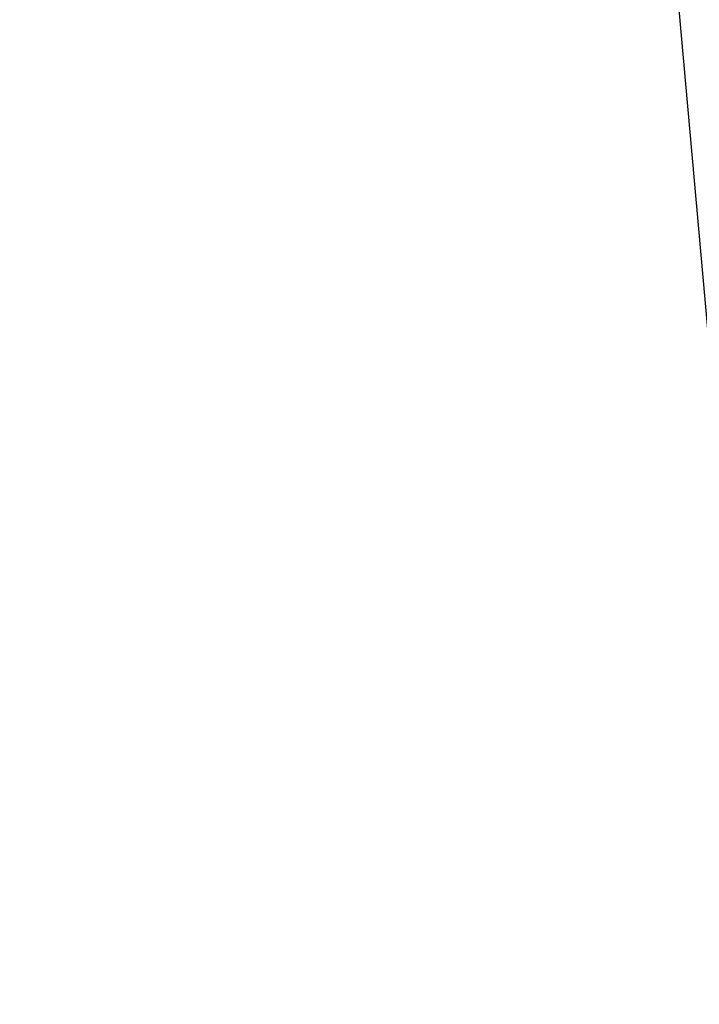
# Model space of a CAD drawing. Extents: x -0.025 to 0.036, y -0.217 to 0.043.
# Tile 153 of 256: x -0.021643 to -0.021014, y -0.015076 to -0.014165. Entities that reach past the tile are written whole.
import ezdxf

# ---------------------------------------------------------------- set-up
doc = ezdxf.new("R2010")
doc.units = 0
doc.layers.add('mesh', color=7, linetype='CONTINUOUS')

msp = doc.modelspace()

# ---------------------------------------------------------------- meshes
at = {"layer": 'mesh'}
mesh = msp.add_polyface(dxfattribs=at)
corners = [(-0.02114915, -0.01285198, 0.12222551), (-0.02018706, -0.0132047, 0.1242259), (-0.02090925, -0.01552752, 0.12420879), (-0.02143011, -0.0178998, 0.12407355), (-0.02020249, -0.01825505, 0.12608831), (-0.02049903, -0.02065918, 0.12586577), (-0.01971144, -0.01587414, 0.12617458), (-0.0190306, -0.01353936, 0.12612383), (-0.01905603, -0.02099672, 0.12778001), (-0.01878035, -0.0185877, 0.12797485), (-0.01832384, -0.01619871, 0.12801532), (-0.01769089, -0.01385273, 0.12790106), (-0.01742955, -0.02130808, 0.12954585), (-0.02152811, -0.01067106, 0.12683831), (-0.01990511, -0.01405218, 0.16137181), (-0.02075324, -0.01524595, 0.16116391), (-0.0202923, -0.01568273, 0.16187654), (-0.02013477, -0.01578951, 0.16188873), (-0.02059205, -0.01652595, 0.16176005), (-0.02075385, -0.01526832, 0.16129838), (-0.01929434, -0.01333164, 0.16163509), (-0.01981424, -0.01394324, 0.16139059), (-0.01928873, -0.01331319, 0.16149919), (-0.0209969, -0.01558891, 0.16110419), (-0.0215257, -0.01770712, 0.16152273), (-0.02040252, -0.0156002, 0.16183428), (-0.01926568, -0.01337835, 0.16176878), (-0.02067061, -0.01537003, 0.16155989), (-0.02072318, -0.01531228, 0.16143261), (-0.01921666, -0.01344088, 0.16189526), (-0.01979797, -0.01524709, 0.16198353), (-0.01965752, -0.01502091, 0.16202305), (-0.01886462, -0.01378844, 0.16220604), (-0.01870759, -0.01392244, 0.16221236), (-0.02047624, -0.02101104, 0.16126971), (-0.02137857, -0.01779263, 0.16153871), (-0.01360761, -0.02117933, 0.1618623), (-0.01896714, -0.0136957, 0.16216545), (-0.02059716, -0.01543961, 0.16167311), (-0.01914827, -0.01351718, 0.16200732), (-0.02164258, -0.01763553, 0.16147868)]
mesh.append_faces([[corners[k] for k in face] for face in [(0, 1, 2, 2), (3, 4, 5, 5), (2, 6, 4, 4), (1, 6, 2, 2), (1, 7, 6, 6), (4, 8, 5, 5), (4, 9, 8, 8), (6, 9, 4, 4), (6, 10, 9, 9), (7, 10, 6, 6), (7, 11, 10, 10), (9, 12, 8, 8), (13, 14, 15, 15), (16, 17, 18, 18), (14, 19, 15, 15), (14, 20, 19, 19), (21, 20, 14, 14), (21, 22, 20, 20), (19, 23, 15, 15), (16, 24, 25, 25), (18, 24, 16, 16), (26, 27, 28, 28), (26, 29, 27, 27), (20, 28, 19, 19), (20, 26, 28, 28), (16, 30, 17, 17), (16, 31, 30, 30), (32, 31, 16, 16), (32, 33, 31, 31), (34, 18, 17, 17), (34, 35, 18, 18), (36, 17, 30, 30), (36, 34, 17, 17), (16, 37, 32, 32), (16, 25, 37, 37), (37, 38, 39, 39), (25, 38, 37, 37), (25, 40, 38, 38), (29, 38, 27, 27), (29, 39, 38, 38)]])

doc.saveas('drawing.dxf')
